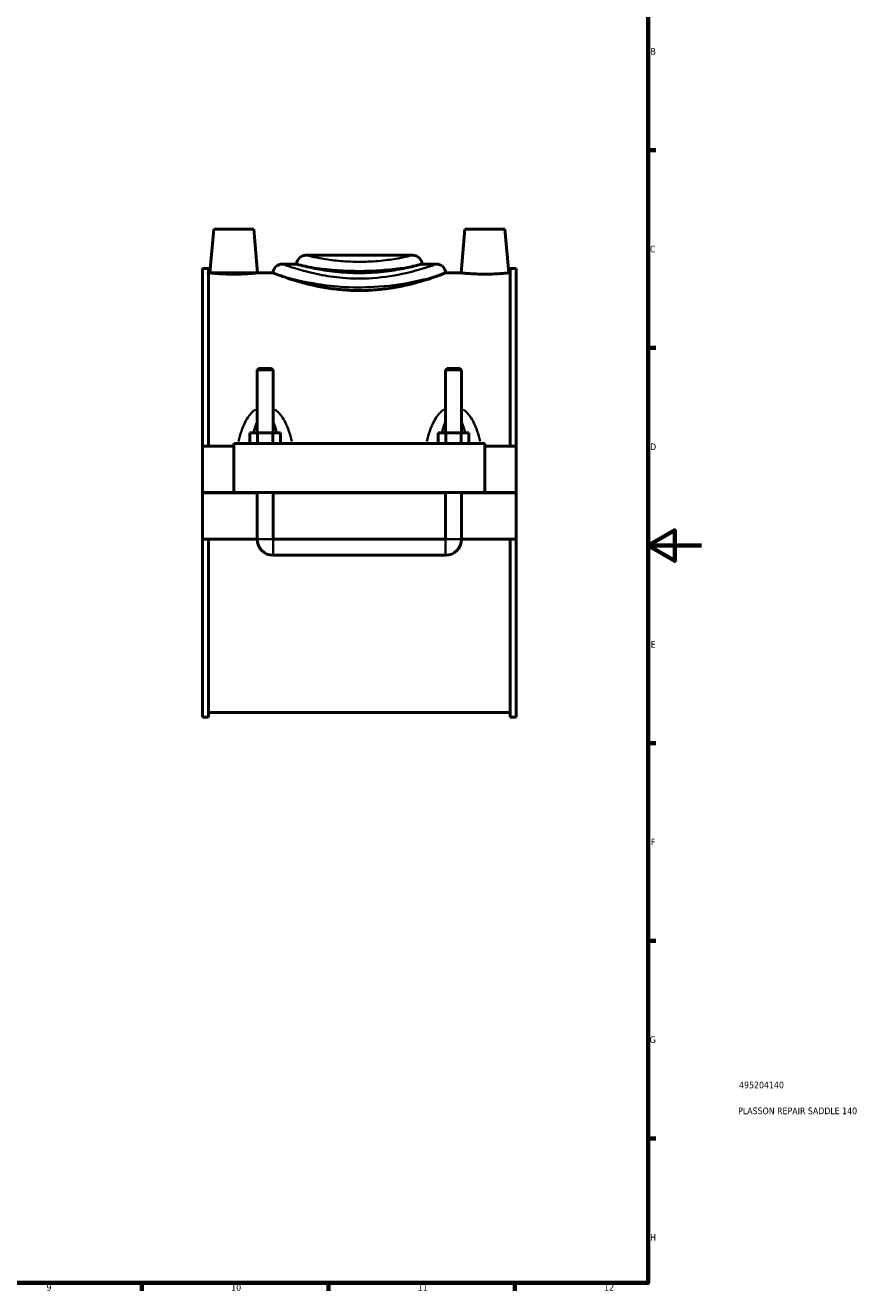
# Model space of a CAD drawing. Header units: millimetres. Extents: x 0 to 902, y -8 to 993.
# Tile 3 of 6: x 587 to 902, y 17 to 492. Entities that reach past the tile are written whole.
import ezdxf

# ---------------------------------------------------------------- set-up
doc = ezdxf.new("R2010")
doc.units = ezdxf.units.MM
for name, color, linetype, lineweight in [('Border (ISO)', 7, 'Continuous', 70), ('Title (ISO)', 7, 'Continuous', 50), ('Visible (ISO)', 7, 'Continuous', 50), ('Visible Narrow (ISO)', 7, 'Continuous', 35)]:
    doc.layers.add(name, color=color, linetype=linetype, lineweight=lineweight)
doc.styles.add('Note Text (ISO)', font='tahoma.ttf')

# ---------------------------------------------------------------- blocks, each defined once
blk = doc.blocks.new('Borders Default Border')
at = {"layer": 'Border (ISO)'}
for p, q in [((820.999984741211, 445.4999923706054), (823.8999938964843, 445.4999923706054)), ((820.999984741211, 371.25), (823.8999938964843, 371.25)), ((820.999984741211, 222.7499961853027), (823.8999938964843, 222.7499961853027)), ((820.999984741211, 148.5000038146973), (823.8999938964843, 148.5000038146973)), ((820.999984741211, 74.25000190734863), (823.8999938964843, 74.25000190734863)), ((630.7500076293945, 20), (630.7500076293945, 17.10000038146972)), ((700.8333587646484, 20), (700.8333587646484, 17.10000038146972)), ((770.9166717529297, 20), (770.9166717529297, 17.10000038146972))]:
    blk.add_line(p, q, dxfattribs=at)
at = {"layer": 'Border (ISO)', "flags": 128}
for points in [[(20, 20), (20, 574.000015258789), (820.999984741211, 574.000015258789), (820.999984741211, 20), (20, 20)], [(840.9999847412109, 297.0000076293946), (820.999984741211, 297.0000076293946), (830.9999847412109, 302.773494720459), (830.9999847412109, 291.2265014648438), (820.999984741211, 297.0000076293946)]]:
    blk.add_lwpolyline(points, dxfattribs=at)
at = {"layer": 'Border (ISO)', "color": 232, "true_color": 0xca0064, "char_height": 2.5, "attachment_point": 7, "style": 'Note Text (ISO)'}
for s, insert in [('B', (821.8870346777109, 481.3749999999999)), ('C', (821.7277879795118, 407.0804294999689)), ('D', (821.7340768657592, 332.8750000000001)), ('E', (821.9356570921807, 258.6250000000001)), ('F', (822.0035257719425, 184.375)), ('G', (821.6123098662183, 110.0763776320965)), ('H', (821.7391416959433, 35.87500000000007)), ('9', (594.882327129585, 17.05137763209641)), ('10', (664.289654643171, 17.04732576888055)), ('11', (734.3729879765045, 17.1)), ('12', (804.4563213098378, 17.1))]:
    blk.add_mtext(s, dxfattribs=dict(at, insert=insert))
blk = doc.blocks.new('Title Blocks ISO')
at = {"layer": 'Title (ISO)', "color": 232, "true_color": 0xca0064, "style": 'Note Text (ISO)'}
for tag, p in [('PART_NUMBER_001', (34.15585882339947, 73.13494450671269)), ('DESCRIPTION_001', (33.83688029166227, 63.39776635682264))]:
    blk.add_attdef(tag, p, '', height=2.5, dxfattribs=at)

msp = doc.modelspace()

# ---------------------------------------------------------------- linework, layer by layer
at = {"layer": 'Visible (ISO)'}
for p, q in [((657.7637467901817, 415.8383716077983), (656.3289327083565, 399.4383716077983)), ((657.7637467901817, 415.8383716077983), (672.7637467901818, 415.8383716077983)), ((672.7637467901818, 415.8383716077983), (674.1985608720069, 399.4383716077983)), ((752.1637467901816, 415.8383716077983), (750.7289327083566, 399.4383716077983)), ((767.1637467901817, 415.8383716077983), (752.1637467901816, 415.8383716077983)), ((767.1637467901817, 415.8383716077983), (768.5985608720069, 399.4383716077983)), ((692.4037467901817, 406.0463716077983), (732.5237467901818, 406.0463716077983)), ((653.4637467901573, 334.3383716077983), (653.4637467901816, 401.0903716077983)), ((655.8237467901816, 401.0903716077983), (653.4637467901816, 401.0903716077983)), ((655.8237467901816, 401.0903716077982), (655.8237467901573, 334.3383716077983)), ((655.8237467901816, 399.4383716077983), (656.3289327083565, 399.4383716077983)), ((674.1985608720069, 399.4383716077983), (680.0216222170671, 399.4383716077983)), ((688.871622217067, 402.7423716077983), (683.5537467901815, 402.7423716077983)), ((741.3737467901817, 402.7423716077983), (736.0558713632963, 402.7423716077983)), ((744.9058713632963, 399.4383716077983), (750.7289327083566, 399.4383716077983)), ((768.5985608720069, 399.4383716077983), (769.1037467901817, 399.4383716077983)), ((769.1037467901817, 401.0903716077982), (769.1037467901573, 334.3383716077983)), ((771.4637467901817, 401.0903716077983), (769.1037467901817, 401.0903716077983)), ((771.4637467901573, 334.3383716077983), (771.4637467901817, 401.0903716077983)), ((674.6637467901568, 363.555038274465), (674.0637467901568, 362.955038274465)), ((674.0637467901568, 362.955038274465), (680.0637467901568, 362.955038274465)), ((674.0637467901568, 362.955038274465), (674.0637467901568, 339.3383716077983)), ((679.4637467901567, 363.555038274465), (674.6637467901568, 363.555038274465)), ((679.4637467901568, 363.555038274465), (680.0637467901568, 362.955038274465)), ((680.0637467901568, 362.955038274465), (680.0637467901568, 339.3383716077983)), ((745.4637467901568, 363.555038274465), (744.8637467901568, 362.955038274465)), ((744.8637467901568, 362.955038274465), (750.8637467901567, 362.955038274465)), ((744.8637467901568, 339.3383716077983), (744.8637467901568, 362.955038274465)), ((750.2637467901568, 363.555038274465), (745.4637467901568, 363.555038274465)), ((750.2637467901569, 363.555038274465), (750.8637467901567, 362.955038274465)), ((750.8637467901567, 339.3383716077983), (750.8637467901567, 362.955038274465)), ((671.2902440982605, 335.3383716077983), (671.2902440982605, 339.3383716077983)), ((674.1769954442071, 339.3383716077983), (671.2902440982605, 339.3383716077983)), ((674.1769954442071, 335.3383716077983), (674.1769954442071, 339.3383716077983)), ((679.9504981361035, 339.3383716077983), (674.1769954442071, 339.3383716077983)), ((679.9504981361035, 335.3383716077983), (679.9504981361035, 339.3383716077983)), ((682.837249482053, 339.3383716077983), (679.9504981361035, 339.3383716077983)), ((682.837249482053, 335.3383716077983), (682.837249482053, 339.3383716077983)), ((742.0902440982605, 335.3383716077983), (742.0902440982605, 339.3383716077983)), ((744.9769954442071, 339.3383716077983), (742.0902440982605, 339.3383716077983)), ((744.9769954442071, 335.3383716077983), (744.9769954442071, 339.3383716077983)), ((750.7504981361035, 339.3383716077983), (744.9769954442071, 339.3383716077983)), ((750.7504981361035, 335.3383716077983), (750.7504981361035, 339.3383716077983)), ((753.637249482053, 339.3383716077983), (750.7504981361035, 339.3383716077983)), ((753.637249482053, 335.3383716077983), (753.637249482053, 339.3383716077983)), ((653.463746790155, 334.3383716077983), (665.2637467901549, 334.3383716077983)), ((653.463746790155, 316.8883716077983), (653.463746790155, 334.3383716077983)), ((665.2637467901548, 335.3383716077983), (665.2637467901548, 316.8883716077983)), ((665.2637467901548, 335.3383716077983), (759.6637467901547, 335.3383716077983)), ((759.6637467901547, 316.8883716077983), (759.6637467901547, 335.3383716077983)), ((759.663746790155, 334.3383716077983), (771.463746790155, 334.3383716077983)), ((771.463746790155, 334.3383716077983), (771.463746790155, 316.8883716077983)), ((653.463746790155, 316.8883716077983), (665.2637467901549, 316.8883716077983)), ((653.463746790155, 299.3383716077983), (653.463746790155, 316.7883716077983)), ((674.0637467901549, 316.7883716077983), (653.463746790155, 316.7883716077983)), ((665.2637467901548, 316.8883716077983), (759.6637467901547, 316.8883716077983)), ((674.0637467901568, 316.8883716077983), (674.0637467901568, 316.7883716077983)), ((674.0637467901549, 299.3383716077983), (674.0637467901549, 316.7883716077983)), ((680.0637467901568, 316.8883716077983), (680.0637467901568, 316.7883716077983)), ((680.063746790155, 316.7883716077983), (680.063746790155, 299.3383716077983)), ((744.8637467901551, 316.7883716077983), (680.063746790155, 316.7883716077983)), ((744.8637467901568, 316.7883716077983), (744.8637467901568, 316.8883716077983)), ((744.8637467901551, 299.3383716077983), (744.8637467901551, 316.7883716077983)), ((750.8637467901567, 316.7883716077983), (750.8637467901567, 316.8883716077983)), ((750.8637467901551, 316.7883716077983), (750.8637467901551, 299.3383716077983)), ((771.463746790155, 316.7883716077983), (750.8637467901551, 316.7883716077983)), ((759.663746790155, 316.8883716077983), (771.463746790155, 316.8883716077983)), ((771.463746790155, 316.7883716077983), (771.463746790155, 299.3383716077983)), ((653.4637467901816, 232.5863716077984), (653.4637467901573, 299.3383716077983)), ((653.463746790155, 299.3383716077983), (674.0637467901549, 299.3383716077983)), ((655.8237467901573, 299.3383716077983), (655.8237467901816, 232.5863716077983)), ((680.063746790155, 299.3383716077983), (744.8637467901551, 299.3383716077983)), ((750.8637467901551, 299.3383716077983), (771.463746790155, 299.3383716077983)), ((769.1037467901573, 299.3383716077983), (769.1037467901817, 232.5863716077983)), ((771.4637467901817, 232.5863716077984), (771.4637467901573, 299.3383716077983)), ((680.0637467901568, 293.3383716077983), (744.8637467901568, 293.3383716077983)), ((655.8237467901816, 234.2383716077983), (769.1037467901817, 234.2383716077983)), ((655.8237467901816, 232.5863716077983), (653.4637467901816, 232.5863716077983)), ((771.4637467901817, 232.5863716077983), (769.1037467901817, 232.5863716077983))]:
    msp.add_line(p, q, dxfattribs=at)
for centre, radius, start, end in [((692.4037467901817, 402.5063716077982), 3.54, 90, 176.1774462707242), ((732.5237467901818, 402.5063716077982), 3.54, 3.822553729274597, 90), ((683.5537467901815, 399.2023716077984), 3.54, 90, 176.1774462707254), ((741.3737467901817, 399.2023716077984), 3.54, 3.822553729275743, 90), ((680.0637467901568, 299.3383716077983), 6.000000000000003, 180, 270), ((744.8637467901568, 299.3383716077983), 6.000000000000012, 270, 0)]:
    msp.add_arc(centre, radius, start, end, dxfattribs=at)
for points, knots in [([(674.1985608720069, 399.4383716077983), (674.1985608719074, 399.4383716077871), (673.9753045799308, 399.4130444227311), (673.0669757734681, 399.3212922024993), (672.3819241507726, 399.2561502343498), (670.798685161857, 399.1333502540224), (669.7941869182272, 399.0676899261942), (667.5898349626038, 398.9748486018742), (666.3898890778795, 398.9490423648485), (664.1376045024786, 398.9490423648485), (662.9376586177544, 398.9748486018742), (660.7333066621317, 399.0676899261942), (659.7288084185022, 399.1333502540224), (658.1455694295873, 399.2561502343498), (657.4605178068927, 399.3212922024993), (656.5521890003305, 399.4130444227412), (656.3289327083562, 399.4383716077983), (656.3289327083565, 399.4383716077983)], [1.350625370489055, 1.350625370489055, 1.350625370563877, 1.350625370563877, 1.688095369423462, 1.688095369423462, 2.02556536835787, 2.02556536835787, 2.36340805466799, 2.36340805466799, 2.70125074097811, 2.70125074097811, 3.03909342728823, 3.03909342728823, 3.37693611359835, 3.37693611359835, 3.714406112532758, 3.714406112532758, 4.051876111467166, 4.051876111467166, 4.051876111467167, 4.051876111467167]), ([(683.0652425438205, 398.2879237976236), (681.9083323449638, 398.705500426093), (681.0667876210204, 399.0302832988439), (680.2601568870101, 399.3439755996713), (680.0827451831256, 399.414242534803), (680.026034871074, 399.4366287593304), (680.0216195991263, 399.4383649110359), (680.0216169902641, 399.4383582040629)], [0, 0, 0, 0, 0.8293287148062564, 0.8293287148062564, 1.333328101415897, 1.333328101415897, 1.426314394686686, 1.426314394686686, 1.426314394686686, 1.426314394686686]), ([(692.189464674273, 401.8888491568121), (690.802774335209, 402.2194075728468), (689.826525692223, 402.4824011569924), (689.0172092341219, 402.701831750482), (688.8716010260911, 402.7422914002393), (688.8716187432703, 402.7423585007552)], [0, 0, 0, 0, 0.8187925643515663, 0.8187925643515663, 1.274256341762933, 1.274256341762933, 1.274256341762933, 1.274256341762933]), ([(712.4637467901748, 399.4370230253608), (710.9736625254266, 399.4370230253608), (709.4353043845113, 399.4784493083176), (706.3802662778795, 399.6467027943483), (704.8635471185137, 399.7733814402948), (701.9587506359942, 400.0898443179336), (700.5682131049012, 400.2795554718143), (697.9985729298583, 400.6844728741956), (696.8194947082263, 400.899264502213), (694.7327742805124, 401.3125032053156), (693.7525521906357, 401.5256637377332), (692.6456513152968, 401.7809331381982), (692.4126988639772, 401.8356347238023), (692.1894646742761, 401.8888491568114)], [0, 0, 0, 0, 0.4470252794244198, 0.4470252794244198, 0.8940505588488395, 0.8940505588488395, 1.341075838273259, 1.341075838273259, 1.788101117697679, 1.788101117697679, 2.235034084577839, 2.235034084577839, 2.359964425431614, 2.359964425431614, 2.359964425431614, 2.359964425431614]), ([(732.7380289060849, 401.8888491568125), (732.514794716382, 401.8356347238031), (732.2818422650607, 401.7809331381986), (731.1749413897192, 401.5256637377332), (730.1947192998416, 401.3125032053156), (728.1079988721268, 400.899264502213), (726.928920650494, 400.6844728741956), (724.35928047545, 400.2795554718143), (722.9687429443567, 400.0898443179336), (720.0639464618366, 399.7733814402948), (718.5472273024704, 399.6467027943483), (715.4921891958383, 399.4784493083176), (713.9538310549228, 399.4370230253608), (712.4637467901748, 399.4370230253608)], [11.9433675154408, 11.9433675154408, 11.9433675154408, 11.9433675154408, 12.06829785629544, 12.06829785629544, 12.5152308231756, 12.5152308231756, 12.96225610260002, 12.96225610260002, 13.40928138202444, 13.40928138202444, 13.85630666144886, 13.85630666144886, 14.30333194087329, 14.30333194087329, 14.30333194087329, 14.30333194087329]), ([(736.0558748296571, 402.7423585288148), (736.0558727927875, 402.7423662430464), (736.0539429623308, 402.741839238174), (736.0106975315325, 402.7299047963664), (735.7707083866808, 402.6630431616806), (734.7758456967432, 402.3965183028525), (733.9005617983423, 402.1659730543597), (732.7380289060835, 401.8888491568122)], [1.274255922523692, 1.274255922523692, 1.274255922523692, 1.274255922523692, 1.326659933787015, 1.326659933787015, 1.861271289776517, 1.861271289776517, 2.547649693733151, 2.547649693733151, 2.547649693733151, 2.547649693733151]), ([(744.9058765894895, 399.4383582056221), (744.9058870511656, 399.4383313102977), (744.834943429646, 399.4102798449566), (744.4491648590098, 399.2588425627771), (743.9965941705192, 399.0814977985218), (742.9284803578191, 398.6782064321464), (742.433451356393, 398.4940935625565), (741.8622510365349, 398.2879237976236)], [1.426314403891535, 1.426314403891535, 1.426314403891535, 1.426314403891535, 1.799184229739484, 1.799184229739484, 2.442460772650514, 2.442460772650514, 2.851894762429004, 2.851894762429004, 2.851894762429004, 2.851894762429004]), ([(768.5985608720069, 399.4383716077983), (768.5985608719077, 399.4383716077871), (768.375304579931, 399.4130444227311), (767.4669757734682, 399.3212922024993), (766.7819241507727, 399.2561502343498), (765.1986851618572, 399.1333502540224), (764.1941869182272, 399.0676899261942), (761.9898349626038, 398.9748486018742), (760.7898890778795, 398.9490423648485), (759.663746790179, 398.9490423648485), (758.5376045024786, 398.9490423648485), (757.3376586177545, 398.9748486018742), (755.1333066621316, 399.0676899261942), (754.1288084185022, 399.1333502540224), (752.5455694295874, 399.2561502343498), (751.8605178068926, 399.3212922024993), (750.9521890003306, 399.4130444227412), (750.7289327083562, 399.4383716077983), (750.7289327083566, 399.4383716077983)], [4.051876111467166, 4.051876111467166, 4.051876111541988, 4.051876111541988, 4.389346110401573, 4.389346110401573, 4.726816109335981, 4.726816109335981, 5.064658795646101, 5.064658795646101, 5.402501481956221, 5.402501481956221, 5.402501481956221, 5.740344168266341, 5.740344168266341, 6.078186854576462, 6.078186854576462, 6.415656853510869, 6.415656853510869, 6.753126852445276, 6.753126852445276, 6.753126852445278, 6.753126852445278]), ([(741.8622510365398, 398.2879237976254), (741.1422570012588, 398.0280482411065), (740.3029282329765, 397.7333662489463), (738.1801566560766, 397.0246449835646), (736.8368957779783, 396.6001446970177), (733.9804909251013, 395.7741482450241), (732.3660130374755, 395.3426729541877), (728.8448535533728, 394.524701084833), (726.9381428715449, 394.1390247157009), (722.9485885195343, 393.4922363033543), (720.8621450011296, 393.2313520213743), (716.6510378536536, 392.8836723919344), (714.5262868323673, 392.7972914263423), (710.4012067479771, 392.7972914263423), (708.2764557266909, 392.8836723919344), (704.0653485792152, 393.2313520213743), (701.978905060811, 393.4922363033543), (697.9893507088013, 394.139024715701), (696.082640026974, 394.524701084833), (692.5614805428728, 395.3426729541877), (690.9470026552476, 395.7741482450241), (688.0905978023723, 396.6001446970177), (686.747336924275, 397.0246449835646), (684.624565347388, 397.7333662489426), (683.7852365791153, 398.0280482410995), (683.0652425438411, 398.2879237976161)], [6.315374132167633, 6.315374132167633, 6.315374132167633, 6.315374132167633, 6.802329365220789, 6.802329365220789, 7.420512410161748, 7.420512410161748, 8.039274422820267, 8.039274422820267, 8.658036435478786, 8.658036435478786, 9.276798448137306, 9.276798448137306, 9.895560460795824, 9.895560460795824, 10.51432247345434, 10.51432247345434, 11.13308448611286, 11.13308448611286, 11.75184649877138, 11.75184649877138, 12.3706085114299, 12.3706085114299, 12.98879155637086, 12.98879155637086, 13.47574678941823, 13.47574678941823, 13.47574678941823, 13.47574678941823])]:
    msp.add_open_spline(points, degree=3, knots=knots, dxfattribs=at)
at = {"layer": 'Visible Narrow (ISO)'}
for p, q in [((674.1006817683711, 299.3383716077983), (680.026811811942, 299.3383716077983)), ((680.0637467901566, 293.3753065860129), (680.0637467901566, 299.3014366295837)), ((744.8637467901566, 293.3753065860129), (744.8637467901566, 299.3014366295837)), ((750.826811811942, 299.3383716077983), (744.9006817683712, 299.3383716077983))]:
    msp.add_line(p, q, dxfattribs=at)
for points, knots in [([(732.2739323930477, 405.9851334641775), (732.0800895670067, 405.9384471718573), (731.7744621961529, 405.8659100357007), (730.5155197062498, 405.5758336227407), (729.2212252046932, 405.2881275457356), (725.8417224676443, 404.6600639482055), (723.7215706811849, 404.320806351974), (719.0369243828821, 403.8026127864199), (716.4792908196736, 403.6248150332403), (711.3587812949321, 403.5340886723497), (708.8014657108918, 403.6140942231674), (704.0026984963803, 403.9771476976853), (701.760832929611, 404.2565639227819), (697.7844973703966, 404.878064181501), (696.0789047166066, 405.219383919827), (693.7496187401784, 405.7218601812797), (693.0100332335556, 405.8992496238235), (692.6525799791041, 405.9859134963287)], [3.931757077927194, 3.931757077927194, 3.931757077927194, 3.931757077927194, 4.35094463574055, 4.35094463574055, 5.207691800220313, 5.207691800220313, 6.104836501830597, 6.104836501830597, 6.988291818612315, 6.988291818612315, 7.845933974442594, 7.845933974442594, 8.699726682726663, 8.699726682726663, 9.594671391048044, 9.594671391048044, 10.36553758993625, 10.36553758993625, 10.36553758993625, 10.36553758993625]), ([(741.0122996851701, 402.6107280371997), (740.9859735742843, 402.601226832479), (740.9581972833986, 402.5911990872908), (740.349055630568, 402.3712157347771), (739.2034410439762, 401.9589163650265), (735.63892561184, 400.807910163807), (733.0232172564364, 400.0258817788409), (726.2988754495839, 398.4776490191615), (722.0003187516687, 397.7518531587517), (713.7778195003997, 397.1966687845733), (709.9459373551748, 397.2297416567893), (703.1715992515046, 397.7935048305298), (700.1837782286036, 398.2429329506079), (694.3561949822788, 399.402037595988), (691.6091082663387, 400.1365607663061), (687.1680347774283, 401.4632409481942), (685.4944093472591, 402.0477273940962), (684.275192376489, 402.4807975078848), (684.0713231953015, 402.5536059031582), (683.9168968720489, 402.6089878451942)], [15.32340583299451, 15.32340583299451, 15.32340583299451, 15.32340583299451, 15.37768127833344, 15.37768127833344, 16.45459382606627, 16.45459382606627, 17.73495540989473, 17.73495540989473, 19.2288275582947, 19.2288275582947, 20.4445561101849, 20.4445561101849, 21.48171929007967, 21.48171929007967, 22.68088641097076, 22.68088641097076, 23.90138224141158, 23.90138224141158, 24.22084662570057, 24.22084662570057, 24.22084662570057, 24.22084662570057]), ([(693.5416778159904, 401.66338571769), (694.7099507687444, 401.4750676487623), (696.0714809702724, 401.2724794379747), (699.8720834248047, 400.7875880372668), (702.5095723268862, 400.5192597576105), (708.1551808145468, 400.1706131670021), (711.1637873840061, 400.0937824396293), (717.187916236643, 400.1809085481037), (720.1968968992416, 400.3516508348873), (725.7082454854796, 400.8492811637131), (728.202541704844, 401.1750761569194), (730.6376749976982, 401.5444850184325), (731.0212986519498, 401.6046691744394), (731.3860689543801, 401.6634578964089)], [-9.266668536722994, -9.266668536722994, -9.266668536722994, -9.266668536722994, -8.699726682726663, -8.699726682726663, -7.845933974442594, -7.845933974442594, -6.988291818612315, -6.988291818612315, -6.104836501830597, -6.104836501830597, -5.207691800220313, -5.207691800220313, -5.030620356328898, -5.030620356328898, -5.030620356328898, -5.030620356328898]), ([(684.8063181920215, 397.8023875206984), (685.3571906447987, 397.6530337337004), (685.9510171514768, 397.4961197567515), (689.0554790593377, 396.7039430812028), (692.138943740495, 395.9996887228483), (698.680108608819, 394.8883493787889), (702.0337852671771, 394.4574416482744), (709.637634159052, 393.9169104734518), (713.9387263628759, 393.8852004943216), (723.1680622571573, 394.4175063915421), (727.9929728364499, 395.11339308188), (735.2658276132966, 396.5437644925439), (738.0099361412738, 397.2296965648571), (740.1212600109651, 397.8024357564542)], [-22.9886269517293, -22.9886269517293, -22.9886269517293, -22.9886269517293, -22.68088641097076, -22.68088641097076, -21.48171929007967, -21.48171929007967, -20.4445561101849, -20.4445561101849, -19.2288275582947, -19.2288275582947, -17.73495540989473, -17.73495540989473, -16.55562681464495, -16.55562681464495, -16.55562681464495, -16.55562681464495]), ([(673.4262913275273, 348.133992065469), (672.9509801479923, 347.8053063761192), (672.5099244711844, 347.4255503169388), (671.6874465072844, 346.5915962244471), (671.3066547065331, 346.1360346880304), (670.4145000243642, 344.919780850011), (669.9426560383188, 344.127175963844), (668.9781796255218, 342.2302536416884), (668.5215423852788, 341.1037353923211), (667.7024677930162, 338.7005852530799), (667.3503144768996, 337.4181650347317), (667.0504496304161, 336.1141308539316)], [-2.087623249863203, -2.087623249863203, -2.087623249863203, -2.087623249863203, -1.914823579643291, -1.914823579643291, -1.739201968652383, -1.739201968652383, -1.469095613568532, -1.469095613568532, -1.117957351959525, -1.117957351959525, -0.7388903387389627, -0.7388903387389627, -0.7388903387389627, -0.7388903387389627]), ([(687.0770439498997, 336.1141308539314), (686.7771791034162, 337.4181650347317), (686.4250257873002, 338.7005852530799), (685.6059511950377, 341.1037353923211), (685.149313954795, 342.2302536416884), (684.1848375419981, 344.127175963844), (683.7129935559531, 344.919780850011), (682.8208388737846, 346.1360346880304), (682.4400470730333, 346.5915962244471), (681.6175691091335, 347.4255503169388), (681.1765134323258, 347.8053063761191), (680.7012022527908, 348.133992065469)], [-4.214240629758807, -4.214240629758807, -4.214240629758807, -4.214240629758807, -3.835173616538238, -3.835173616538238, -3.484035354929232, -3.484035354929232, -3.213928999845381, -3.213928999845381, -3.038307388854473, -3.038307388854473, -2.865507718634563, -2.865507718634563, -2.865507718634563, -2.865507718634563]), ([(744.2262913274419, 348.1339920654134), (743.7509801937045, 347.8053064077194), (743.3099245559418, 347.4255503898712), (742.4874466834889, 346.5915964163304), (742.1066549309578, 346.1360349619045), (741.2145003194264, 344.9197813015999), (740.7426563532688, 344.1271765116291), (739.7781799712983, 342.2302544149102), (739.3215427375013, 341.1037362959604), (738.5024679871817, 338.7005859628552), (738.1503145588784, 337.418165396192), (737.8504496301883, 336.1141308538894)], [-2.087623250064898, -2.087623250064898, -2.087623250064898, -2.087623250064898, -1.91482359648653, -1.91482359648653, -1.739202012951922, -1.739202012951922, -1.469095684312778, -1.469095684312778, -1.117957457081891, -1.117957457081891, -0.7388903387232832, -0.7388903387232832, -0.7388903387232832, -0.7388903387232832]), ([(757.8770439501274, 336.1141308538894), (757.5771790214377, 337.4181653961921), (757.2250255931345, 338.7005859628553), (756.4059508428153, 341.1037362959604), (755.9493136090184, 342.2302544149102), (754.9848372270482, 344.1271765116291), (754.512993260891, 344.9197813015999), (753.6208386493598, 346.1360349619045), (753.2400468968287, 346.5915964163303), (752.4175690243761, 347.4255503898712), (751.9765133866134, 347.8053064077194), (751.5012022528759, 348.1339920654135)], [-4.214240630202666, -4.214240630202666, -4.214240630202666, -4.214240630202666, -3.835173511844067, -3.835173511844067, -3.484035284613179, -3.484035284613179, -3.213928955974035, -3.213928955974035, -3.038307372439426, -3.038307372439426, -2.865507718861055, -2.865507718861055, -2.865507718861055, -2.865507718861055]), ([(672.7764597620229, 339.5670924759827), (672.8953212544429, 340.0749707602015), (673.0238031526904, 340.5734472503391), (673.3804239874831, 341.8145654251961), (673.6244812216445, 342.5400004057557), (673.9291432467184, 343.2749386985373), (673.9544526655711, 343.3348909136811), (673.9800549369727, 343.3944054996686)], [1.295098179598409, 1.295098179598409, 1.295098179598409, 1.295098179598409, 1.469095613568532, 1.469095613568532, 1.739201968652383, 1.739201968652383, 1.763371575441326, 1.763371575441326, 1.763371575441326, 1.763371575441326]), ([(680.1474386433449, 343.3944054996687), (680.1730409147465, 343.3348909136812), (680.1983503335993, 343.2749386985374), (680.5030123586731, 342.5400004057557), (680.7470695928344, 341.8145654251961), (681.1036904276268, 340.5734472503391), (681.2321723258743, 340.0749707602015), (681.3510338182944, 339.5670924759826)], [3.189759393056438, 3.189759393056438, 3.189759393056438, 3.189759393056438, 3.213928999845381, 3.213928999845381, 3.484035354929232, 3.484035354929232, 3.658032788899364, 3.658032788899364, 3.658032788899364, 3.658032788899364]), ([(743.5764597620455, 339.5670924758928), (743.6953213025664, 340.0749709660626), (743.8238032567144, 340.5734476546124), (744.1804241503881, 341.8145659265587), (744.4244813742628, 342.5400008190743), (744.729143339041, 343.2749389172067), (744.7544527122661, 343.3348910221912), (744.7800549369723, 343.3944054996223)], [1.295098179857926, 1.295098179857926, 1.295098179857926, 1.295098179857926, 1.469095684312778, 1.469095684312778, 1.739202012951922, 1.739202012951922, 1.763371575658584, 1.763371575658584, 1.763371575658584, 1.763371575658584]), ([(750.9474386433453, 343.3944054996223), (750.9730408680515, 343.3348910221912), (750.9983502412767, 343.2749389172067), (751.3030122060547, 342.5400008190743), (751.5470694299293, 341.8145659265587), (751.9036903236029, 340.5734476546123), (752.0321722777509, 340.0749709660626), (752.1510338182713, 339.5670924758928)], [3.18975939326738, 3.18975939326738, 3.18975939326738, 3.18975939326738, 3.213928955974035, 3.213928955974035, 3.484035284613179, 3.484035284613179, 3.658032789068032, 3.658032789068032, 3.658032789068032, 3.658032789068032])]:
    msp.add_open_spline(points, degree=3, knots=knots, dxfattribs=at)

# ---------------------------------------------------------------- block references
msp.add_blockref('Borders Default Border', (0, 0))
msp.add_blockref('Title Blocks ISO', (821, 20)).add_auto_attribs({'PART_NUMBER_001': '495204140', 'DESCRIPTION_001': 'PLASSON REPAIR SADDLE 140'})

doc.saveas('drawing.dxf')
